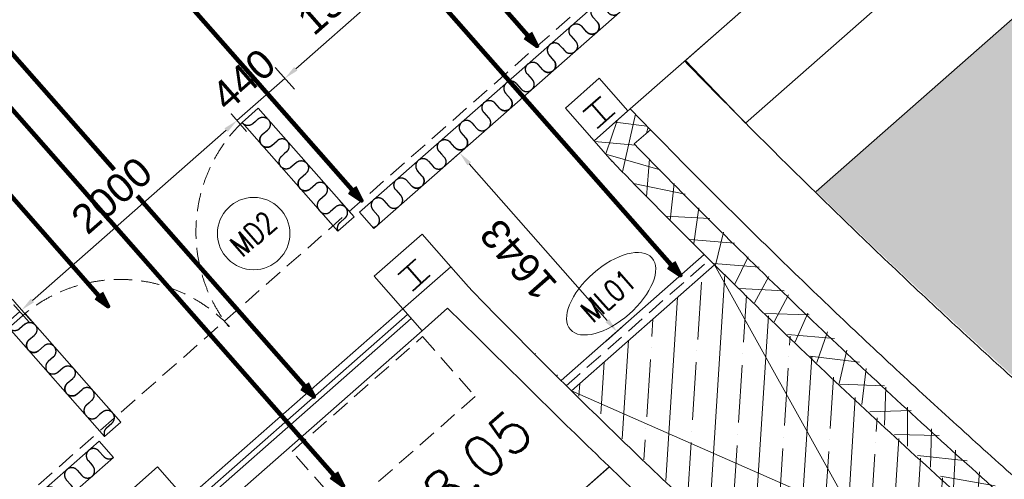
# Model space of a CAD drawing. Header units: millimetres. Extents: x 834119330 to 835277377, y 817781205 to 818243057.
# Tile 49 of 60: x 834361558 to 834368355, y 818059721 to 818062895. Entities that reach past the tile are written whole.
import ezdxf
from ezdxf.enums import TextEntityAlignment as Align
from ezdxf.xclip import XClip

# ---------------------------------------------------------------- set-up
doc = ezdxf.new("R2010")
doc.units = ezdxf.units.MM
doc.header["$LTSCALE"] = 100
doc.header["$XCLIPFRAME"] = 0
doc.linetypes.add('HIDDENX2', pattern=[19.05, 12.7, -6.350000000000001])
doc.layers.get('0').update_dxf_attribs({"lineweight": 0})
doc.layers.get('Defpoints').update_dxf_attribs({"lineweight": 0})
for name, color, linetype, lineweight in [('A-DETL', 90, 'Continuous', 5), ('A-WALL', 7, 'Continuous', 13), ('ATR01', 7, 'Continuous', 0), ('DLN030_1', 1, 'Continuous', 0), ('DLN0401_', 7, 'Continuous', 0), ('DLN050_A', 2, 'Continuous', 0), ('DLN210__', 7, 'Continuous', 0), ('DLN240__', 1, 'Continuous', 0), ('DLN280__', 3, 'Continuous', 0), ('DLN580__', 4, 'Continuous', 0), ('HATCH', 8, 'Continuous', 0), ('LEVEL', 7, 'Continuous', 0), ('Rev_D', 20, 'Continuous', 0), ('S-COLS', 52, 'Continuous', 9), ('S-COLS-SYMB', 171, 'Continuous', 40), ('WIN-MK', 4, 'Continuous', 0), ('XREF', 1, 'Continuous', 0)]:
    doc.layers.add(name, color=color, linetype=linetype, lineweight=lineweight)
doc.styles.add('romans', font='romans.shx')
doc.styles.get("Standard").update_dxf_attribs({"font": 'swiss.ttf'})
doc.styles.add('StyleSwis721 Lt BT1', font='swissl.ttf')
doc.dimstyles.new('INTDIM', dxfattribs={"dimtxt": 200, "dimasz": 125, "dimexe": 100, "dimexo": 150, "dimgap": 80, "dimtad": 1, "dimdec": 0, "dimzin": 11, "dimdsep": 46, "dimtxsty": 'StyleSwis721 Lt BT1', "dimblk1": '_Open3011', "dimblk2": '_Open3011', "dimsah": 1, "dimcen": -125, "dimclrd": 256, "dimclre": 256, "dimclrt": 2, "dimaunit": 1, "dimadec": 5, "dimazin": 0, "dimtfac": 1, "dimtdec": 0, "dimtofl": 0, "dimtmove": 2, "dimatfit": 3, "dimldrblk": '_Open3011', "dimfxl": 1, "dimtolj": 1, "dimtzin": 0, "dimlwd": -1, "dimlwe": -1, "dimarcsym": 0})

# ---------------------------------------------------------------- blocks, each defined once
blk = doc.blocks.new('module 1')
at = {"layer": 'A-DETL', "color": 1, "lineweight": 25}
for p, q in [((-22728.72895598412, 1349.850347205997, -2.133604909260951e-06), (-22728.72895765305, 1399.850347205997, -2.133604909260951e-06)), ((-22628.72895789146, 1399.850350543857, -2.133604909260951e-06), (-22628.72895693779, 1374.850249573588, -2.133604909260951e-06)), ((-22628.72895693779, 1374.850249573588, -2.133604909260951e-06), (-22628.72895622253, 1349.850249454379, -2.133604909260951e-06))]:
    blk.add_line(p, q, dxfattribs=at)
for centre, radius, start, end in [((-22678.72895789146, 1399.850348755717, -2.133604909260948e-06), 50.00000000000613, 2.56132093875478e-06, 180.0000025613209), ((-22778.72895598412, 1349.850345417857, -2.133604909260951e-06), 50.0000000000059, 180.0000025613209, 2.56132093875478e-06), ((-22578.72895598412, 1349.850251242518, -2.133604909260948e-06), 50.00000000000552, 180.0000025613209, 275.6799128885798)]:
    blk.add_arc(centre, radius, start, end, dxfattribs=at)
blk = doc.blocks.new('X1')
at = {"color": 0}
for p, q in [((45955.88296590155, 42700), (46155.82083605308, 42700)), ((45956.13663634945, 42693.75), (46155.82083605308, 42693.75)), ((45956.58659627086, 42687.5), (46155.82083605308, 42687.5)), ((45957.23417992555, 42681.25), (46155.82083605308, 42681.25)), ((45958.08132891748, 42675), (46155.82083605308, 42675)), ((45959.13062182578, 42668.75), (46155.82083605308, 42668.75)), ((45960.38531455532, 42662.5), (46155.82083605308, 42662.5)), ((45961.84939291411, 42656.25), (46155.82083605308, 42656.25)), ((45963.52763949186, 42650), (46155.82083605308, 42650)), ((45965.42571759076, 42643.75), (46155.82083605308, 42643.75)), ((45967.55027588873, 42637.5), (46155.82083605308, 42637.5)), ((45969.90907871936, 42631.25), (46155.82083605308, 42631.25)), ((45972.511168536, 42625), (46155.82083605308, 42625)), ((45975.36706940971, 42618.75), (46155.82083605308, 42618.75)), ((45978.48904368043, 42612.5), (46155.82083605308, 42612.5)), ((45981.89141854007, 42606.25), (46155.82083605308, 42606.25)), ((45985.59100621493, 42600), (46155.82083605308, 42600)), ((45989.60765168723, 42593.75), (46155.82083605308, 42593.75)), ((45993.96495773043, 42587.5), (46155.82083605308, 42587.5)), ((45998.69126201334, 42581.25), (46155.82083605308, 42581.25)), ((46003.82098168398, 42575), (46155.82083605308, 42575)), ((46009.39650945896, 42568.75), (46155.82083605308, 42568.75)), ((46015.47096569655, 42562.5), (46155.82083605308, 42562.5)), ((46022.11233295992, 42556.25), (46155.82083605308, 42556.25)), ((46029.40993268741, 42550), (46155.82083605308, 42550)), ((46037.48510949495, 42543.75), (46155.82083605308, 42543.75)), ((46046.51005492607, 42537.5), (46155.82083605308, 42537.5)), ((46056.74397416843, 42531.25), (46155.82083605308, 42531.25)), ((46068.61144864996, 42525), (46155.82083605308, 42525)), ((46082.90578313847, 42518.75), (46155.82083605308, 42518.75)), ((46101.51054575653, 42512.5), (46155.82083605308, 42512.5)), ((46133.36008534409, 42506.25), (46155.82083605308, 42506.25))]:
    blk.add_line(p, q, dxfattribs=at)
blk = doc.blocks.new('X')
at = {"color": 0}
for p, q in [((46155.82083605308, 42900), (46200.19499327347, 42900)), ((46155.82083605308, 42893.75), (46221.90936394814, 42893.75)), ((46155.82083605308, 42887.5), (46237.60222886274, 42887.5)), ((46155.82083605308, 42881.25), (46250.32254979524, 42881.25)), ((46155.82083605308, 42875), (46261.15281880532, 42875)), ((46155.82083605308, 42868.75), (46270.62917321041, 42868.75)), ((46155.82083605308, 42862.5), (46279.06432258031, 42862.5)), ((46155.82083605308, 42856.25), (46286.65980066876, 42856.25)), ((46155.82083605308, 42850), (46293.55459136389, 42850)), ((46155.82083605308, 42843.75), (46299.84935768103, 42843.75)), ((46155.82083605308, 42837.5), (46305.6197603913, 42837.5)), ((46155.82083605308, 42831.25), (46310.92433512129, 42831.25)), ((46155.82083605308, 42825), (46315.8094235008, 42825)), ((46155.82083605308, 42818.75), (46320.31240362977, 42818.75)), ((46155.82083605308, 42812.5), (46324.46388658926, 42812.5)), ((46155.82083605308, 42806.25), (46328.28925688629, 42806.25)), ((46155.82083605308, 42800), (46331.80978137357, 42800)), ((46155.82083605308, 42793.75), (46335.04342549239, 42793.75)), ((46155.82083605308, 42787.5), (46338.0054656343, 42787.5)), ((46155.82083605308, 42781.25), (46340.70895613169, 42781.25)), ((46155.82083605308, 42775), (46343.16509039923, 42775)), ((46155.82083605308, 42768.75), (46345.38348355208, 42768.75)), ((46155.82083605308, 42762.5), (46347.37239573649, 42762.5)), ((46155.82083605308, 42756.25), (46349.1389099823, 42756.25)), ((46155.82083605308, 42750), (46350.68907460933, 42750)), ((46155.82083605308, 42743.75), (46352.02801759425, 42743.75)), ((46155.82083605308, 42737.5), (46353.16003838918, 42737.5)), ((46155.82083605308, 42731.25), (46354.08868132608, 42731.25)), ((46155.82083605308, 42725), (46354.81679369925, 42725)), ((46155.82083605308, 42718.75), (46355.34657085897, 42718.75)), ((46155.82083605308, 42712.5), (46355.67959002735, 42712.5)), ((46155.82083605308, 42706.25), (46355.81683408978, 42706.25))]:
    blk.add_line(p, q, dxfattribs=at)
blk = doc.blocks.new('ELFIN')
at = {"layer": 'LEVEL'}
for p, q in [((0, 0.5), (0, 0)), ((0, 0), (-0.5, 0)), ((0, 0), (0, -0.5)), ((0.5, 0), (0, 0))]:
    blk.add_line(p, q, dxfattribs=at)
for start, end in [(90, 180), (0, 90), (180, 270), (270, 0)]:
    blk.add_arc((0, 0), 0.25, start, end, dxfattribs=at)
at = {"layer": 'LEVEL', "xscale": 0.00125, "yscale": 0.00125, "zscale": 0.00125}
for name in ['X', 'X1']:
    blk.add_blockref(name, (-57.69477604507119, -53.38123098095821), dxfattribs=at)
at = {"layer": 'LEVEL', "style": 'romans'}
blk.add_attdef('ELFIN', (0.2542374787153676, 0.3469263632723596), '', height=0.5, dxfattribs=at)
blk = doc.blocks.new('UC-Universal Column-Column - 162x162x37UC-34290177-0291')
at = {"layer": 'S-COLS-SYMB'}
for p, q in [((-81, 81), (81, 81)), ((0, 81), (4.76837158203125e-07, -68.99999701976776, 1.642279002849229e-05)), ((-80.99999952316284, -68.99999701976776, 1.642279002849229e-05), (81.00000047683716, -68.99999701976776, 1.642279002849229e-05))]:
    blk.add_line(p, q, dxfattribs=at)
blk = doc.blocks.new('Part Plan')
at = {"layer": 'A-WALL', "linetype": 'Continuous'}
h = blk.add_hatch(dxfattribs=at)
h.set_pattern_fill('DGN_EARTH1', color=1, scale=59.99999999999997, angle=3.649803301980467, style=0, pattern_type=2)
h.set_pattern_definition([(44.99999930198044, (-23285.70976543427, 70990.81938838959), (6.5642475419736e-06, 538.8153672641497), [380.9999999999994, -380.9999999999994]), (44.99999930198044, (-23386.73760604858, 71091.84726452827), (6.5642475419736e-06, 538.8153672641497), [380.9999999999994, -380.9999999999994]), (44.99999930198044, (-23487.76550674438, 71192.87513720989), (6.5642475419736e-06, 538.8153672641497), [380.9999999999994, -380.9999999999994]), (134.9999993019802, (-23487.76551914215, 71260.22710120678), (-538.8153672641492, 6.5642475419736e-06), [380.9999999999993, -380.9999999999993]), (134.9999993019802, (-23386.73764371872, 71361.25494194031), (-538.8153672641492, 6.5642475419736e-06), [380.9999999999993, -380.9999999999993]), (134.9999993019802, (-23285.70971107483, 71462.28284704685), (-538.8153672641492, 6.5642475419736e-06), [380.9999999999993, -380.9999999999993])])
edge = h.paths.add_edge_path()
edge.add_line((54591.92213630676, -9043.730302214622), (48208.58610613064, -9043.730215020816))
edge.add_arc((97337.67955875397, -5267.625809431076), 49273.99707748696, 184.3951615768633, 225.0653212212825)
edge.add_line((62535.44703054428, -40149.30293416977), (54050.45523266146, -51266.71276383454))
edge.add_line((54050.45523262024, -51266.71276378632), (36682.08731784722, -51266.71249719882))
edge.add_line((36682.08731794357, -51266.71249723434), (36682.08727221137, -54266.71249755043))
edge.add_line((36682.08727216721, -54266.71249759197), (55534.72859285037, -54266.71278754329))
edge.add_line((55534.72859287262, -54266.71278750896), (68546.6143509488, -37217.96718007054))
edge.add_arc((98252.54949760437, -4961.629055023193), 43851.04254372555, 185.3414077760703, 227.3569969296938, ccw=False)
at = {"layer": 'HATCH'}
h = blk.add_hatch(dxfattribs=at)
h.set_pattern_fill('ANSI37', color=8, scale=49.99999999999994, angle=-41.3498412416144)
h.set_pattern_definition([(45.00000000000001, (85294.96438097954, -1.192092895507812e-07), (-112.2532015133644, 112.2532015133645), []), (134.9999999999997, (85294.96438097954, -1.192092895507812e-07), (-112.2532015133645, -112.2532015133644), [])])
h.paths.add_polyline_path([(47621.5932097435, -7768.755058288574), (47288.89891719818, -7768.757117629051), (47288.89916944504, -7959.142080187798), (47308.24455547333, -8344.511409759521), (47345.20181417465, -8896.393508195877), (47392.32163715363, -9496.26084458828), (47420.67170190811, -9818.966804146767), (47487.28311347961, -10498.77031481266), (47584.98358774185, -11358.72168624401), (47715.10335206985, -12341.35421609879), (47814.17520952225, -13004.78212380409), (47923.93246364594, -13677.48900818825), (48038.86792612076, -14327.10268759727), (48172.87542629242, -15028.34540200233), (48333.42300367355, -15804.94180977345), (48520.78149747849, -16641.49879622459), (48710.64264345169, -17427.70703315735), (48928.84857082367, -18269.27241289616), (49178.15145683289, -19154.11005282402), (49366.38608884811, -19800.83303034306), (49557.28008890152, -19741.27251541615), (49516.15232801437, -19604.66085994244), (49414.4768280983, -19261.01411855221), (49280.62301921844, -18794.13606584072), (49190.14323091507, -18468.42431020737), (48997.54323148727, -17744.62740409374), (48890.71436214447, -17323.10845434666), (48714.929874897, -16593.21568703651), (48392.88067579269, -15108.46332836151), (48224.35638093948, -14229.39747691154), (48106.82189559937, -13559.28529918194), (47970.59050559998, -12705.06792140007), (47831.58643865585, -11714.86373949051), (47684.84765005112, -10464.71492004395), (47563.09059858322, -9127.157041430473), (47482.61662483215, -7968.757279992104), (47631.60026860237, -7968.754996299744)])
at = {"color": 8, "linetype": 'ByBlock'}
for p, q in [((43402.59507369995, -7068.842032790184, 0.0002758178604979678), (43402.59507322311, -6068.842033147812, 0.0002922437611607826)), ((45547.5228972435, -7068.842030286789, 0.0003086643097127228), (45547.52289772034, -6068.842030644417, 0.0003250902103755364)), ((43352.59507274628, -7068.842033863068, 0.0002922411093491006), (43352.59507322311, -7218.8420368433, 0.0002922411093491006)), ((45747.52289772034, -7068.842035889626, 0.0002922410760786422), (45747.52289819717, -7218.842035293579, 0.0002922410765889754))]:
    blk.add_line(p, q, dxfattribs=at)
at = {"linetype": 'ByBlock'}
for p, q in [((45530.81830024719, -7768.767998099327, 0.000132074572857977), (45530.81830072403, -7968.767997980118, 0.0001320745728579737)), ((45970.88362026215, -7768.765275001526, 0.0001561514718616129), (45970.88362026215, -7953.699885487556, 0.0001561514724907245))]:
    blk.add_line(p, q, dxfattribs=at)
at = {"color": 8, "linetype": 'ByBlock'}
for points, elevation in [([(43402.59507274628, -6068.842032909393), (43552.59507322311, -6068.842033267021), (43552.59507322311, -7068.842032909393), (43402.59507250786, -7068.842032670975)], 0.0002758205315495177), ([(45547.5228972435, -6068.842030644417), (45697.5228972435, -6068.842030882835), (45697.52289772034, -7068.842030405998), (45547.5228972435, -7068.842030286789)], 0.0003086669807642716)]:
    blk.add_lwpolyline(points, close=True, dxfattribs=dict(at, elevation=elevation))
for points, elevation in [([(34542.51527309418, -7068.842037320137), (43352.59507274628, -7068.84203338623)], 0.0002922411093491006), ([(45747.52289772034, -7068.842035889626), (49698.668633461, -7068.842034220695)], 0.0002922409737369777), ([(34542.5152721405, -7218.842038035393), (43352.59507322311, -7218.8420368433)], 0.0002922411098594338), ([(45747.52289819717, -7218.842035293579), (49710.57017111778, -7218.842034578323)], 0.0002922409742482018)]:
    blk.add_lwpolyline(points, dxfattribs=dict(at, elevation=elevation))
at = {"layer": 'A-DETL', "color": 1, "linetype": 'ByBlock'}
for p, q in [((43552.59507322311, -7068.842032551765, 0.0002758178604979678), (43552.59507322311, -6068.842032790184, 0.0002922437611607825)), ((45547.52289819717, -7068.842032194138, 0.0002922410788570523), (45547.5228972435, -6068.842032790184, 0.000308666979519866)), ((45697.5228972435, -7068.842030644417, 0.0003086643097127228), (45697.52289772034, -6068.842030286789, 0.0003250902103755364))]:
    blk.add_line(p, q, dxfattribs=at)
at = {"layer": 'A-DETL', "color": 8, "linetype": 'ByBlock'}
blk.add_line((45547.52289819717, -6918.842032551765, 0.000292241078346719), (45547.52289819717, -7068.842032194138, 0.0002922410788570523), dxfattribs=at)
at = {"layer": 'A-DETL', "color": 1, "lineweight": 25}
for p, q in [((43477.34958600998, -6933.687667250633, 0.0002593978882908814), (43452.34958600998, -6933.687666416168, 0.0002593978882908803)), ((43502.34968662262, -6933.687668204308, 0.0002593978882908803), (43477.34958600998, -6933.687667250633, 0.0002593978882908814)), ((45622.27741003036, -6933.687665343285, 0.000292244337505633), (45597.27741003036, -6933.68766450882, 0.0002922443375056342)), ((45647.27751111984, -6933.687666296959, 0.0002922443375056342), (45622.27741003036, -6933.687665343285, 0.000292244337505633)), ((43452.3496837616, -7033.687666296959, 0.0002593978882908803), (43502.34968328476, -7033.687668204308, 0.0002593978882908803)), ((45597.27750778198, -7033.687664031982, 0.0002922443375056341), (45647.27750778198, -7033.687665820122, 0.0002922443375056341)), ((43207.54313087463, -7119.087345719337, 0.0002758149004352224), (43207.54312992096, -7144.087446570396, 0.0002758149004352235)), ((43307.54312896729, -7169.087349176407, 0.0002758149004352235), (43307.5431303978, -7119.087349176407, 0.0002758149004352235)), ((45827.33702802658, -7169.087424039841, 0.0002922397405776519), (45827.33702611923, -7119.087423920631, 0.0002922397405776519)), ((45927.33702611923, -7119.08742082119, 0.0002922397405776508), (45927.33702707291, -7144.087521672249, 0.0002922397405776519)), ((43207.54312992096, -7144.087446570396, 0.0002758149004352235), (43207.54312849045, -7169.087446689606, 0.0002758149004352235)), ((45927.33702707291, -7144.087521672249, 0.0002922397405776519), (45927.33702802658, -7169.087521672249, 0.0002922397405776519))]:
    blk.add_line(p, q, dxfattribs=at)
at = {"layer": 'A-DETL', "color": 8, "linetype": 'ByBlock'}
for points, elevation in [([(43552.59507322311, -6918.842033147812), (43552.59507322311, -7068.842032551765)], 0.0002758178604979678), ([(45697.5228972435, -6918.842031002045), (45697.5228972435, -7068.842030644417)], 0.0003086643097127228)]:
    blk.add_lwpolyline(points, dxfattribs=dict(at, elevation=elevation))
at = {"layer": 'A-DETL', "color": 1, "lineweight": 25}
for centre, radius, start, end in [((43452.34958744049, -6883.687666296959, 0.0002593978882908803), 50.0000000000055, 174.3200828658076, 270), ((45597.27741193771, -6883.687664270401, 0.0002922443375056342), 50.0000000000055, 174.3200828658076, 270), ((43502.34968519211, -6983.687668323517, 0.0002593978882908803), 50.00000000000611, 270, 90), ((45647.27750921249, -6983.687665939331, 0.0002922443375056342), 50.00000000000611, 270, 90), ((43452.34968090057, -7083.687666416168, 0.0002593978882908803), 50.00000000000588, 90, 162.7277336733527), ((45597.27750587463, -7083.687664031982, 0.0002922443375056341), 50.00000000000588, 90, 162.7277336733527), ((43257.5431303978, -7119.087347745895, 0.0002758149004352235), 50.00000000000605, 359.9999974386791, 179.9999974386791), ((45877.33702611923, -7119.08742249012, 0.0002922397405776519), 50.00000000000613, 2.56132093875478e-06, 180.0000025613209), ((43157.54312896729, -7169.087444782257, 0.0002758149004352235), 50.00000000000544, 264.3200871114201, 359.9999974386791), ((43357.54312896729, -7169.087350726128, 0.0002758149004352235), 50.00000000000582, 179.9999974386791, 264.322050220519), ((45777.33702754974, -7169.087426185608, 0.0002922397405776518), 50.0000000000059, 233.395887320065, 2.56132093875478e-06), ((45977.33702802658, -7169.087520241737, 0.0002922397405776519), 50.00000000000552, 180.0000025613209, 275.6799128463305)]:
    blk.add_arc(centre, radius, start, end, dxfattribs=at)
at = {"layer": 'DLN210__', "linetype": 'ByBlock'}
for p, q in [((43088.08123731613, -7468.783115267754, 0.0002641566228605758), (43538.08369541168, -7468.780330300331, 0.0002641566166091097)), ((45530.8198466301, -7468.76799762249, 0.0002641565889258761), (45970.88176345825, -7468.765274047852, 0.0002641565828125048)), ((47288.89973402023, -7468.757117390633, 0.0002641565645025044), (47600.89706039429, -7468.755186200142, 0.0002641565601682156))]:
    blk.add_line(p, q, dxfattribs=at)
at = {"layer": 'DLN210__'}
for p, q in [((45530.81830024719, -7768.767998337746, -0.0007327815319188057), (45970.88362050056, -7768.765275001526, -0.000909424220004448)), ((45530.81829977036, -7968.767997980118, -0.0001233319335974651), (45765.73072743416, -7968.766544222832, -0.0001248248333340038)), ((48208.58610630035, -9043.730215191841, 1.664470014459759e-05), (51375.97132539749, -9043.730254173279))]:
    blk.add_line(p, q, dxfattribs=at)
at = {"layer": 'DLN210__', "lineweight": 13}
for p, q in [((47288.89891695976, -7768.757117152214, 0.0001725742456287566), (47621.5932097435, -7768.755058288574, 0.0001725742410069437)), ((47288.89891719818, -7768.75711774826, 0.0002587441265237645), (47288.89916992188, -7959.142080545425, 0.0002587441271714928)), ((47482.61655759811, -7968.75591814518, 0.0001725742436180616), (47631.60026884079, -7968.754996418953, 0.0001725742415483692)), ((44393.0630235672, -9529.073766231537, 0.0002534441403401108), (45880.47540664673, -9529.073766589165, 0.0002534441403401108)), ((45882.66244864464, -9529.155022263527, 0.0002578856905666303), (44393.0630235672, -9529.108280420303, 0.00025533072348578))]:
    blk.add_line(p, q, dxfattribs=at)
at = {"layer": 'DLN210__', "linetype": 'ByBlock'}
for points, elevation in [([(43538.0836956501, -7468.780330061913), (43538.08555245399, -7768.780330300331), (43088.08309412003, -7768.783115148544), (43088.08123755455, -7468.783115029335)], 0.0002477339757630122), ([(45970.88176345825, -7468.765273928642), (45970.88362026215, -7768.765274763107), (45530.82170343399, -7768.767998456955), (45530.8198466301, -7468.767997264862)], 0.0001561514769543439), ([(47600.89706039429, -7468.755185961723), (47600.89891719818, -7768.756703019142), (47288.90159082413, -7768.758633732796), (47288.89973402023, -7468.757116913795)], 0.0002587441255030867)]:
    blk.add_lwpolyline(points, dxfattribs=dict(at, elevation=elevation))
at = {"layer": 'DLN210__', "lineweight": 13}
for centre, radius, start, end in [((-375351.7977628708, -38660.14495110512, 0.0003041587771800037), 422234.4532488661, 4.011869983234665, 4.16838948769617), ((93515.40954589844, -5629.823089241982, 0.0005003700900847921), 47601.30343848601, 182.7984579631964, 188.8392232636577), ((95074.94534873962, -5678.551550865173, 0.0002617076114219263), 47840.47681364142, 182.7259317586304, 197.1692447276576), ((95483.78852462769, -5578.487902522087, 0.0003091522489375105), 48060.64805422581, 182.8507496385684, 197.140664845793), ((99294.79857301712, -5099.188534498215, -3.305923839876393e-05), 53597.60275692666, 184.3015845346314, 187.0681302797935)]:
    blk.add_arc(centre, radius, start, end, dxfattribs=at)
at = {"layer": 'DLN240__', "color": 1}
for p, q in [((43538.08555173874, -7768.780330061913, 0.0002477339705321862), (45530.81830024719, -7768.767996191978, 0.0002350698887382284)), ((43538.08586168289, -7818.780330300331, 0.0002477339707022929), (45530.81830072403, -7818.767996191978, 0.0002350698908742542)), ((43538.08609676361, -7856.780330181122, 0.0002477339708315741), (45530.81830072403, -7856.767996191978, 0.0002350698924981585)), ((43538.08679008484, -7968.780330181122, 0.0002477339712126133), (45530.81830072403, -7968.767996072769, 0.0002350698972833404))]:
    blk.add_line(p, q, dxfattribs=at)
at = {"layer": 'DLN280__', "linetype": 'ByBlock'}
blk.add_line((47621.59775280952, -7768.849685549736, 0.0002024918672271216), (54153.02747631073, -7768.849685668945, 0.0001858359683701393), dxfattribs=at)
for radius, start in [(49492.45692725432, 182.7486195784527), (48992.45692725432, 182.7766926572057)]:
    blk.add_arc((97057.11561489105, -5395.483636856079, 0.0001860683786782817), radius, start, 224.6888338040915, dxfattribs=at)
at = {"layer": 'DLN580__', "color": 1, "linetype": 'HIDDENX2', "ltscale": 0.1}
blk.add_line((48109.36223363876, -7018.842036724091, 0.0001985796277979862), (34542.51360321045, -7018.507556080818, 0.0001858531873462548), dxfattribs=at)
at = {"layer": 'DLN580__', "color": 251, "linetype": 'HIDDENX2', "ltscale": 0.1, "true_color": 0x666666}
blk.add_line((46027.3927230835, -8911.94851410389, 0.0002676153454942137), (47343.86761617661, -8912.038874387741, 0.0002770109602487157), dxfattribs=at)
at = {"layer": 'DLN580__', "color": 1, "linetype": 'HIDDENX2', "ltscale": 0.1, "elevation": -0.000412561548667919}
blk.add_lwpolyline([(44306.57224845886, -8002.29681801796), (45506.57220125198, -8002.289391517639), (45506.57560539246, -8552.289572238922), (44306.57565259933, -8552.296998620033)], close=True, dxfattribs=at)
at = {"layer": 'DLN580__', "color": 1, "linetype": 'HIDDENX2', "ltscale": 0.1}
for centre, radius, start, end in [((43514.93932676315, -7106.497778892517, 0.0002922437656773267), 1038.338770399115, 2.078308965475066, 87.92169144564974), ((45603.1080622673, -7124.42719233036, 0.0003086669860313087), 1057.047640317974, 93.01430967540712, 176.9856852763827)]:
    blk.add_arc(centre, radius, start, end, dxfattribs=at)
at = {"layer": 'HATCH', "color": 8, "linetype": 'ByBlock'}
for p, q in [((46023.94394826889, -8861.662267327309, 0.0003070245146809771), (47340.50781059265, -8862.055076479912, 0.0002747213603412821)), ((46030.87493085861, -8961.948752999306, 0.0002676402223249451), (47767.68981647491, -12701.04228484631, 0.0003311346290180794)), ((46030.87493085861, -8961.948752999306, 0.000267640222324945), (47347.28113603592, -8962.039109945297, 0.000277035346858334)), ((46479.44625425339, -12944.34601986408, 2.219399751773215e-07), (47347.28113555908, -8962.039109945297, 0.0002770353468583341))]:
    blk.add_line(p, q, dxfattribs=at)
at = {"layer": 'XREF', "color": 3, "linetype": 'ByBlock', "elevation": 0.0001694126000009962}
blk.add_lwpolyline([(54153.02747631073, -7768.849685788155), (48128.61485099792, -7768.849685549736), (48154.96913862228, -8368.849707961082), (54153.02747583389, -8368.849708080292)], close=True, dxfattribs=at)
at = {"layer": 'A-DETL', "color": 8, "linetype": 'ByBlock'}
for p, xscale, rotation in [((42102.4993584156, 16504.93837952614, 0.0002615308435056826), -1, 269.9999999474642), ((44247.42718315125, 16504.93838179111, 0.0002943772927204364), -1, 269.9999999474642), ((42102.49936771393, 16104.93837988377, 0.0002615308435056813), -1.000000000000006, 269.9999999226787), ((44247.42719173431, 16104.93838202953, 0.0002943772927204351), -1.000000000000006, 269.9999999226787), ((20178.81417131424, -8518.93767786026, 0.0002779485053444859), -1, 359.9999999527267), ((23408.50516033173, -8518.937726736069, 0.0002779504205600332), -1, 359.9999999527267), ((23808.50516009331, -8518.937716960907, 0.0002779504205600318), -1, 359.9999999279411), ((24218.40222597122, -8518.937725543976, 0.0002779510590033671), -1, 359.9999999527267), ((24618.40222501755, -8518.937716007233, 0.0002779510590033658), -1, 359.9999999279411), ((25018.40195798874, -8518.937725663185, 0.0002779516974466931), -1, 359.9999999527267)]:
    blk.add_blockref('module 1', p, dxfattribs=dict(at, xscale=xscale, rotation=rotation))
at = {"layer": 'A-DETL', "color": 8, "linetype": 'ByBlock', "rotation": 270}
for p in [(42102.49931955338, -29052.5195325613, 0.0002615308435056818), (44247.42714309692, -29052.51953089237, 0.0002943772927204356), (42102.49930810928, -29452.51953244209, 0.0002615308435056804), (44247.42713308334, -29452.51953029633, 0.0002943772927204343)]:
    blk.add_blockref('module 1', p, dxfattribs=at)
at = {"layer": 'A-DETL', "color": 8, "linetype": 'ByBlock'}
for p in [(65736.27208375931, -8518.937711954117, 0.0002779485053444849), (68965.9630727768, -8518.9377617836, 0.0002779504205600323), (69365.96307229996, -8518.937772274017, 0.000277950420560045), (69775.86013698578, -8518.937759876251, 0.0002779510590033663), (70175.86013698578, -8518.937770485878, 0.000277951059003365), (70575.85986948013, -8518.937759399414, 0.0002779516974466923)]:
    blk.add_blockref('module 1', p, dxfattribs=at)
at = {"layer": 'LEVEL'}
ref = blk.add_blockref('ELFIN', (44488.11898088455, -9320.771840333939, 1.642195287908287e-05), dxfattribs=dict(at, xscale=560.0000000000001, yscale=560.0000000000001, zscale=560.0000000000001, rotation=0.0003545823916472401))
ref.add_attrib('ELFIN', '+8.05', (44488.11724758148, -9040.77184009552, 1.642195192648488e-05), dxfattribs={"height": 279.9999999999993, "rotation": 0.0003701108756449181, "style": 'romans'})
at = {"layer": 'S-COLS', "rotation": 2.011027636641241e-06}
for p in [(45746.0298871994, -7649.752467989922, 0.0002647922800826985), (47444.89865159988, -7649.752467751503, 0.0002423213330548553)]:
    blk.add_blockref('UC-Universal Column-Column - 162x162x37UC-34290177-0291', p, dxfattribs=at)
blk = doc.blocks.new('_Open301')
at = {"layer": 'Rev_D', "linetype": 'ByBlock'}
blk.add_line((0, 0), (-1, 0), dxfattribs=at)
blk = doc.blocks.new('_Open3011')
at = {"layer": 'ATR01', "linetype": 'ByBlock'}
blk.add_line((0, 0), (-1, 0), dxfattribs=at)
at = {"layer": 'ATR01', "linetype": 'ByBlock', "yscale": 1.119319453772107, "zscale": 0.008}
blk.add_blockref('_Open301', (0, 0), dxfattribs=at)
blk = doc.blocks.new('*D203')
at = {"layer": 'Defpoints', "color": 0, "linetype": 'ByBlock', "transparency": 16777216}
for p in [(834361689.3299239, 818060730.1373826, 0.0002478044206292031), (834361359.9297032, 818060438.1723315, 0.0002435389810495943)]:
    blk.add_point(p, dxfattribs=at)
at = {"layer": 'DLN240__', "linetype": 'ByBlock', "transparency": 16777216}
for p, q in [((834361623.26443, 818060805.2063545), (834361492.111035, 818060954.2334781)), ((834361227.748805, 818060588.3669875), (834361558.1765288, 818060879.1645063)), ((834361293.8642094, 818060513.2413032), (834361161.6833112, 818060663.4359592))]:
    blk.add_line(p, q, dxfattribs=at)
at = {"layer": 'DLN240__', "color": 2, "linetype": 'ByBlock', "transparency": 16777216, "insert": (834361272.2058877, 818060870.9793924), "char_height": 200, "attachment_point": 5, "rotation": 41.34984124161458, "style": 'StyleSwis721 Lt BT1', "bg_fill": 3, "box_fill_scale": 1.1, "bg_fill_color": 256, "bg_fill_true_color": 13158600, "bg_fill_transparency": 0}
blk.add_mtext('\\A1;440', dxfattribs=at)
at = {"layer": 'Defpoints', "color": 0, "linetype": 'ByBlock', "transparency": 16777216}
blk.add_point((834361558.1765288, 818060879.1645063), dxfattribs=at)
blk = doc.blocks.new('*D204')
at = {"layer": 'Defpoints', "color": 0, "linetype": 'ByBlock', "transparency": 16777216}
for p in [(834363057.6739917, 818062198.8181262), (834363189.8213471, 818062048.6615841, 0.0002022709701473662), (834361703.3302436, 818060740.3867589, 0.0002920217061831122)]:
    blk.add_point(p, dxfattribs=at)
at = {"layer": 'DLN240__', "linetype": 'ByBlock', "transparency": 16777216}
for p, q in [((834363123.7558533, 818062123.730556), (834362991.6084979, 818062273.887098)), ((834361646.2183174, 818060956.6469085), (834362982.6050198, 818062132.7526324)), ((834361637.2647499, 818060815.4557307), (834361505.0838518, 818060965.6503865))]:
    blk.add_line(p, q, dxfattribs=at)
for points in [[(834362971.5941043, 818062145.2641276), (834362993.6159354, 818062120.241137), (834363057.6739917, 818062198.8181262)], [(834361635.2074018, 818060969.1584038), (834361657.229233, 818060944.1354132), (834361571.1493456, 818060890.5814147)]]:
    blk.add_solid(points, dxfattribs=at)
at = {"layer": 'DLN240__', "color": 2, "linetype": 'ByBlock', "transparency": 16777216, "insert": (834362193.6548896, 818061681.9134159), "char_height": 200, "attachment_point": 5, "rotation": 41.34984124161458, "style": 'StyleSwis721 Lt BT1', "bg_fill": 3, "box_fill_scale": 1.1, "bg_fill_color": 256, "bg_fill_true_color": 13158600, "bg_fill_transparency": 0}
blk.add_mtext('\\A1;2000', dxfattribs=at)
blk = doc.blocks.new('*D205')
at = {"layer": 'Defpoints', "color": 0, "linetype": 'ByBlock', "transparency": 16777216}
for p in [(834363520.1578535, 818062339.4110419, 0.0002022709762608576), (834363189.821347, 818062048.6615843, 0.0002022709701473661)]:
    blk.add_point(p, dxfattribs=at)
at = {"layer": 'DLN240__', "linetype": 'ByBlock', "transparency": 16777216}
for p, q in [((834363454.0923597, 818062414.4800137), (834363321.960981, 818062564.6184015)), ((834363057.6739911, 818062198.8181269), (834363388.0264748, 818062489.5494298)), ((834363123.7558532, 818062123.7305561), (834362991.6084973, 818062273.8870987))]:
    blk.add_line(p, q, dxfattribs=at)
at = {"layer": 'DLN240__', "color": 2, "linetype": 'ByBlock', "transparency": 16777216, "insert": (834363102.0934538, 818062481.3974239), "char_height": 200, "attachment_point": 5, "rotation": 41.34984124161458, "style": 'StyleSwis721 Lt BT1', "bg_fill": 3, "box_fill_scale": 1.1, "bg_fill_color": 256, "bg_fill_true_color": 13158600, "bg_fill_transparency": 0}
blk.add_mtext('\\A1;440', dxfattribs=at)
at = {"layer": 'Defpoints', "color": 0, "linetype": 'ByBlock', "transparency": 16777216}
blk.add_point((834363388.0264748, 818062489.5494298), dxfattribs=at)
blk = doc.blocks.new('*D206')
at = {"layer": 'Defpoints', "color": 0, "linetype": 'ByBlock', "transparency": 16777216}
for p in [(834364363.7205261, 818063348.2225629), (834364495.9108835, 818063198.0171585, 0.0002779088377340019), (834363520.1578535, 818062339.4110419)]:
    blk.add_point(p, dxfattribs=at)
at = {"layer": 'DLN240__', "linetype": 'ByBlock', "transparency": 16777216}
for p, q in [((834364429.8453897, 818063273.0861304), (834364297.6550323, 818063423.2915348)), ((834363463.0954472, 818062555.6149229), (834364288.6515542, 818063282.1570691)), ((834363454.0923597, 818062414.4800137), (834363321.9609816, 818062564.6184009))]:
    blk.add_line(p, q, dxfattribs=at)
for points in [[(834364277.6406386, 818063294.6685644), (834364299.6624699, 818063269.6455739), (834364363.7205261, 818063348.2225629)], [(834363452.0845315, 818062568.1264182), (834363474.1063628, 818062543.1034276), (834363388.0264754, 818062489.549429)]]:
    blk.add_solid(points, dxfattribs=at)
at = {"layer": 'DLN240__', "color": 2, "linetype": 'ByBlock', "transparency": 16777216, "insert": (834363755.1167215, 818063056.0996416), "char_height": 200, "attachment_point": 5, "rotation": 41.34984124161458, "style": 'StyleSwis721 Lt BT1', "bg_fill": 3, "box_fill_scale": 1.1, "bg_fill_color": 256, "bg_fill_true_color": 13158600, "bg_fill_transparency": 0}
blk.add_mtext('\\A1;1300', dxfattribs=at)
blk = doc.blocks.new('*D2150')
at = {"layer": 'Defpoints', "color": 0, "linetype": 'ByBlock', "transparency": 16777216}
for p in [(834364594.7696612, 818061975.0938156), (834364657.1071217, 818062029.9547656, -1.978785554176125e-05), (834365789.3431985, 818060837.7187996, -2.115599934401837e-05)]:
    blk.add_point(p, dxfattribs=at)
at = {"layer": 'DLN240__', "linetype": 'ByBlock', "transparency": 16777216}
for p, q in [((834364582.0381498, 818061963.8892721), (834364519.7006894, 818061909.0283221)), ((834365614.1712217, 818060816.7670922), (834364660.835155, 818061900.024844)), ((834365714.2742268, 818060771.653306), (834365605.1677438, 818060675.6326265))]:
    blk.add_line(p, q, dxfattribs=at)
for points in [[(834364648.3236597, 818061889.0139284), (834364673.3466504, 818061911.0357598), (834364594.7696612, 818061975.0938159)], [(834365601.6597264, 818060805.7561766), (834365626.6827171, 818060827.778008), (834365680.2367156, 818060741.6981204)]]:
    blk.add_solid(points, dxfattribs=at)
at = {"layer": 'DLN240__', "color": 2, "linetype": 'ByBlock', "transparency": 16777216, "insert": (834365000.2895429, 818061237.639189), "char_height": 200, "attachment_point": 5, "rotation": 131.3498412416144, "style": 'StyleSwis721 Lt BT1', "bg_fill": 3, "box_fill_scale": 1.1, "bg_fill_color": 256, "bg_fill_true_color": 13158600, "bg_fill_transparency": 0}
blk.add_mtext('\\A1;1643', dxfattribs=at)

msp = doc.modelspace()

# ---------------------------------------------------------------- hatches: boundary and pattern name
at = {"layer": 'HATCH'}
h = msp.add_hatch(dxfattribs=at)
h.set_pattern_fill('ANSI35', color=8, scale=49.99999999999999, angle=-2.544443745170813e-14)
h.set_pattern_definition([(86.3498412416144, (834383076.5920252, 818067805.2631639), (-316.8559121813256, 20.21338456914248), []), (86.3498412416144, (834383245.1267465, 818067953.5844916), (-316.8559121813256, 20.21338456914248), [396.874999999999, -79.37499999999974, 0, -79.37499999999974])])
h.paths.add_polyline_path([(834371923.1953757, 818056492.9829081), (834370918.9911363, 818055605.8492974), (834369918.6341652, 818056360.6998047), (834369035.1123606, 818057060.5724581), (834368334.2340446, 818057639.0701627), (834367575.9356682, 818058289.3586248), (834366928.243472, 818058865.8398589), (834366140.0633495, 818059594.9045695), (834365755.7541531, 818059961.8602556), (834365016.2649459, 818060690.1936964), (834365369.042905, 818060334.4965376), (834366352.240883, 818061199.6538604), (834365917.50093, 818061639.6684271), (834366563.040563, 818061002.707379), (834367624.5130208, 818060005.4640993), (834368190.3060681, 818059494.280749), (834368918.4353675, 818058861.1209215), (834369708.4899724, 818058202.651702), (834370229.8985323, 818057781.8580688), (834370731.2077252, 818057374.1008552)])

# ---------------------------------------------------------------- linework, layer by layer
at = {"layer": 'WIN-MK', "color": 6}
msp.add_ellipse((834365640.6319225, 818061002.6169341), major_axis=(281.5071110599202, 247.7473439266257), ratio=0.5, dxfattribs=at)

# ---------------------------------------------------------------- block references
at = {"color": 8, "linetype": 'ByBlock'}
ref = msp.add_blockref('Part Plan', (834324890.8455254, 818036649.3819357, -1.642266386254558e-05), dxfattribs=dict(at, rotation=41.3498412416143))
XClip(ref).set_block_clipping_path([(34845.3779900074, -3791.263713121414), (51649.71820354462, -3791.2637132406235), (54313.22213435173, -16175.941906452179), (34845.3779900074, -16175.941906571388)])

# ---------------------------------------------------------------- texts
at = {"layer": 'DLN0401_', "color": 3}
msp.add_text('%%UPART FLOOR PLAN @LEVEL +8.05(1:100 (A0))', height=800.0000000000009, rotation=41.35021135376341, dxfattribs=at).set_placement((834362649.0639893, 818046448.4557685, 4.441009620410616e-07))
at = {"layer": 'WIN-MK', "color": 6, "style": 'romans', "width": 0.7999999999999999}
msp.add_text('ML01', height=149.9999999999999, rotation=41.35021135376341, dxfattribs=at).set_placement((834365622.2981483, 818060988.8515368), align=Align.MIDDLE_CENTER)

# ---------------------------------------------------------------- leaders
at = {"layer": 'DLN030_1'}
for points in [[(834363589.3399805, 818060291.0779765, 4.051112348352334e-08), (834360771.1614541, 818063493.518946, 4.052563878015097e-08), (834363178.6052883, 818065612.223411, 4.057019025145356e-08)], [(834366120.0531808, 818061128.7038267, -1.620050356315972e-05), (834363251.1191986, 818064389.7407868, -1.620050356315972e-05), (834363840.6074231, 818064908.5276434, -1.620050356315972e-05)], [(834362446.9140431, 818057896.1939048, -1.620056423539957e-05), (834359439.1515051, 818061313.2755697, -1.620056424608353e-05), (834359159.5515374, 818061067.2131647, -1.620057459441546e-05)]]:
    msp.add_leader(points, dimstyle='INTDIM', override={"dimtxt": 100, "dimasz": 100, "dimgap": 30, "dimtad": 0, "dimclrd": 0, "dimldrblk": 'Open30', "dimlwd": 65534}, dxfattribs=at)

# ---------------------------------------------------------------- next in the draw order: dimensions: what is measured, and where the dimension line sits
at = {"layer": 'DLN240__', "linetype": 'ByBlock'}
for base, p1, p2, angle, picture, middle in [((834364594.7696612, 818061975.0938156, 0.0002956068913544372), (834365789.3431985, 818060837.7187995, 0.0002744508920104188), (834364657.1071217, 818062029.9547656, 0.000275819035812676), 131.3498386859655, '*D2150', (834365000.2895429, 818061237.639189, 0.0002956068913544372)), ((834361558.1765288, 818060879.1645063, -1.620061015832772e-05), (834361359.9297032, 818060438.1723315, 0.0002273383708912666), (834361689.3299239, 818060730.1373827, 0.0002316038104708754), 41.3498290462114, '*D203', (834361272.2058878, 818060870.9793923, -1.620061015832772e-05))]:
    dim = msp.add_linear_dim(base=base, p1=p1, p2=p2, angle=angle, dimstyle='INTDIM', override={"dimasz": 100, "dimexo": 100, "dimtix": 1, "dimtofl": 1, "dimfxl": 100, "dimtfill": 1, "dimarcsym": 2}, dxfattribs=at)
    dim.commit()
    dim.dimension.update_dxf_attribs({"geometry": picture, "text_midpoint": middle})

# ---------------------------------------------------------------- next in the draw order: dimensions: what is measured, and where the dimension line sits
dim = msp.add_linear_dim(base=(834363057.6739917, 818062198.8181262, -1.620061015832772e-05), p1=(834361703.3302437, 818060740.386759, 0.0002758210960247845), p2=(834363189.8213471, 818062048.6615841, 0.0001860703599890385), angle=41.3498290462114, text='2000', dimstyle='INTDIM', override={"dimasz": 100, "dimexo": 100, "dimtix": 1, "dimtofl": 1, "dimfxl": 100, "dimtfill": 1, "dimarcsym": 2}, dxfattribs=at)
dim.commit()
dim.dimension.update_dxf_attribs({"geometry": '*D204', "text_midpoint": (834362193.6548897, 818061681.9134158, -1.620061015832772e-05)})

# ---------------------------------------------------------------- next in the draw order: linework, layer by layer
at = {"layer": 'DLN050_A'}
msp.add_circle((834363172.8613216, 818061417.8901156, -1.642279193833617e-05), 250.0000000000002, dxfattribs=at)

# ---------------------------------------------------------------- next in the draw order: texts
at = {"layer": 'DLN050_A', "style": 'romans', "width": 0.8}
msp.add_text('MD2', height=149.9999999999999, rotation=41.35021135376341, dxfattribs=at).set_placement((834363170.800177, 818061416.0761514, -1.642279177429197e-05), align=Align.MIDDLE_CENTER)

# ---------------------------------------------------------------- next in the draw order: dimensions: what is measured, and where the dimension line sits
at = {"layer": 'DLN240__', "linetype": 'ByBlock'}
dim = msp.add_linear_dim(base=(834363388.0264748, 818062489.5494298, -1.620061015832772e-05), p1=(834363189.821347, 818062048.6615843, 0.0001860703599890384), p2=(834363520.1578534, 818062339.411042, 0.0001860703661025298), angle=41.3498290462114, dimstyle='INTDIM', override={"dimasz": 100, "dimexo": 100, "dimtix": 1, "dimtofl": 1, "dimfxl": 100, "dimtfill": 1, "dimarcsym": 2}, dxfattribs=at)
dim.commit()
dim.dimension.update_dxf_attribs({"geometry": '*D205', "text_midpoint": (834363102.0934539, 818062481.3974237, -1.620061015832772e-05)})

# ---------------------------------------------------------------- next in the draw order: leaders
at = {"layer": 'DLN030_1'}
msp.add_leader([(834362168.9252439, 818060915.5729548, -1.620054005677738e-05), (834360463.0714501, 818062853.8781885, -1.620054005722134e-05), (834358843.968766, 818061428.9659222, -1.620059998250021e-05)], dimstyle='INTDIM', override={"dimtxt": 100, "dimasz": 100, "dimgap": 30, "dimtad": 0, "dimclrd": 0, "dimldrblk": 'Open30', "dimlwd": 65534}, dxfattribs=at)

# ---------------------------------------------------------------- next in the draw order: dimensions: what is measured, and where the dimension line sits
at = {"layer": 'DLN240__', "linetype": 'ByBlock'}
dim = msp.add_linear_dim(base=(834364363.7205261, 818063348.2225629, -1.620061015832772e-05), p1=(834363520.1578534, 818062339.411042, -1.620061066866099e-05), p2=(834364495.9108834, 818063198.0171585, 0.0002617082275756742), angle=41.3498290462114, dimstyle='INTDIM', override={"dimasz": 100, "dimexo": 100, "dimtix": 1, "dimtofl": 1, "dimfxl": 100, "dimtfill": 1, "dimarcsym": 2}, dxfattribs=at)
dim.commit()
dim.dimension.update_dxf_attribs({"geometry": '*D206', "text_midpoint": (834363755.1167216, 818063056.0996414, -1.620061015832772e-05)})

# ---------------------------------------------------------------- next in the draw order: leaders
at = {"layer": 'DLN030_1'}
for points in [[(834363791.4382135, 818059677.0198534, 2.224754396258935e-07), (834360229.428641, 818063724.7774781, 2.224937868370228e-07), (834362827.4704525, 818066011.2203466, 2.225418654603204e-07)], [(834363917.9149214, 818061645.9155084, 4.052970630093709e-08), (834361912.976573, 818063924.4029174, 4.05400349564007e-08), (834363463.2771517, 818065288.7665265, 4.056872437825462e-08)], [(834365130.5180645, 818062713.0307385, -1.62004975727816e-05), (834363755.8709012, 818064275.6933398, -1.620049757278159e-05), (834364121.3914852, 818064597.376412, -1.620049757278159e-05)]]:
    msp.add_leader(points, dimstyle='INTDIM', override={"dimtxt": 100, "dimasz": 100, "dimgap": 30, "dimtad": 0, "dimclrd": 0, "dimldrblk": 'Open30', "dimlwd": 65534}, dxfattribs=at)

doc.saveas('drawing.dxf')
